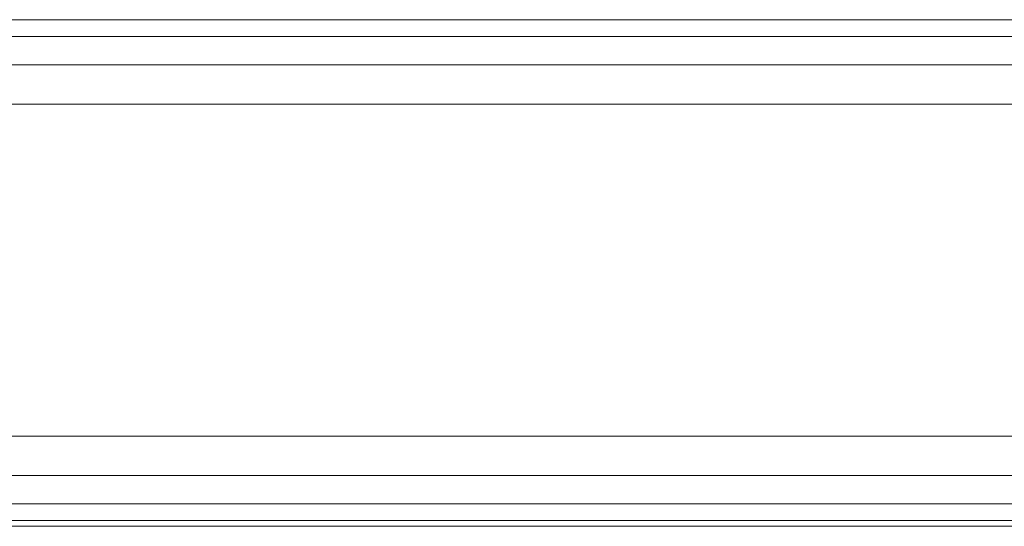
# Model space of a CAD drawing. Header units: millimetres. Extents: x 1 to 3476, y -521 to 159.
# Tile 3 of 130: x 106 to 153, y 108 to 132. Entities that reach past the tile are written whole.
import ezdxf

# ---------------------------------------------------------------- set-up
doc = ezdxf.new("R2010")
doc.units = ezdxf.units.MM
doc.layers.add('VG491211CA_dwg', color=8, linetype='Continuous', lineweight=9)

# ---------------------------------------------------------------- blocks, each defined once
blk = doc.blocks.new('VG491211CA_dwg-300031-Południe')
at = {"color": 18, "lineweight": 9}
for p, q in [((903.786, 132.309), (5.067, 132.309)), ((5.067, 131.499), (903.786, 131.499)), ((5.067, 130.149), (903.786, 130.149)), ((5.067, 128.259), (903.786, 128.259)), ((903.786, 112.381), (5.067, 112.381)), ((903.786, 110.491), (5.067, 110.491)), ((5.067, 109.141), (903.786, 109.141)), ((5.067, 108.331), (903.786, 108.331)), ((5.067, 108.061), (903.786, 108.061))]:
    blk.add_line(p, q, dxfattribs=at)

msp = doc.modelspace()

# ---------------------------------------------------------------- block references
at = {"layer": 'VG491211CA_dwg', "color": 18}
msp.add_blockref('VG491211CA_dwg-300031-Południe', (0, 0), dxfattribs=at)

doc.saveas('drawing.dxf')
